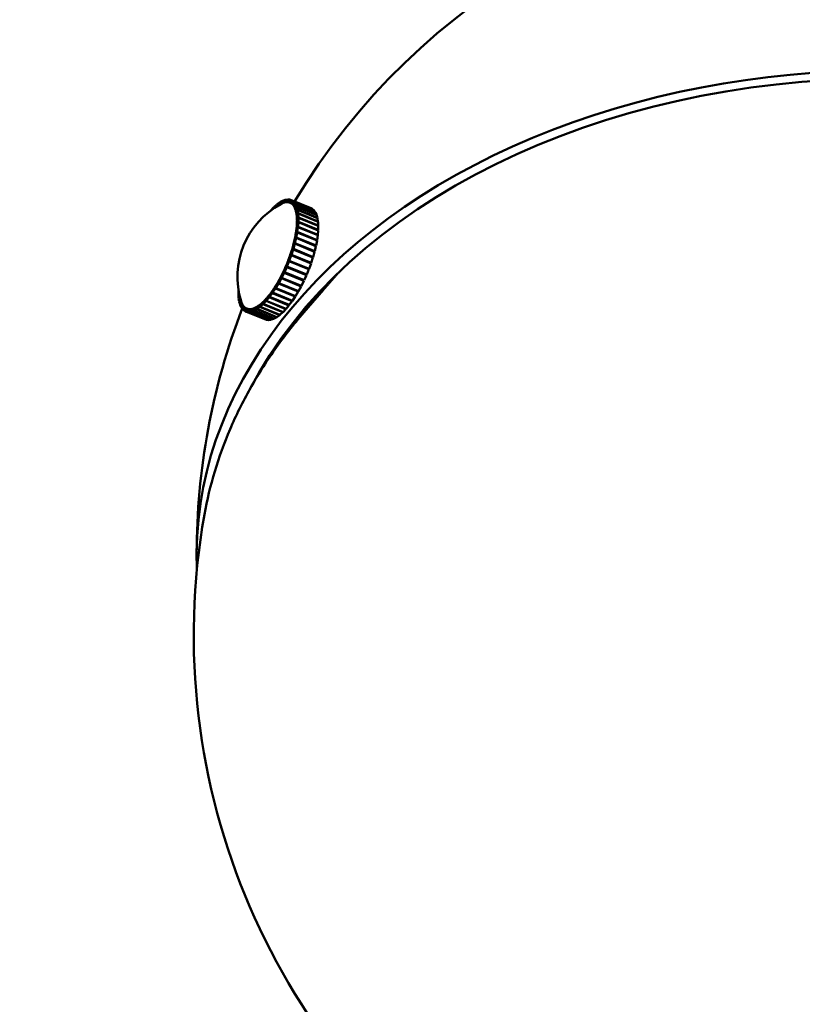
# Model space of a CAD drawing. Header units: millimetres. Extents: x 381 to 3103, y 17 to 2472.
# Tile 23 of 36: x 2221 to 2290, y 435 to 521. Entities that reach past the tile are written whole.
import ezdxf

# ---------------------------------------------------------------- set-up
doc = ezdxf.new("R2010")
doc.units = ezdxf.units.MM
doc.header["$LTSCALE"] = 12
doc.layers.add('Widoczne (ISO)', color=7, linetype='Continuous', lineweight=50)
doc.layers.add('Wymiar (ISO)', color=7, linetype='Continuous', lineweight=18)
doc.styles.add('Tekst notatki (ISO)', font='tahoma.ttf')
doc.dimstyles.new('Domyślne (ISO)', dxfattribs={"dimscale": 12, "dimtxt": 3, "dimasz": 3, "dimexe": 3.175, "dimexo": 0, "dimgap": 0.762, "dimtad": 1, "dimdec": 1, "dimlfac": 0.03937, "dimrnd": 1e-08, "dimzin": 0, "dimdsep": 46, "dimtxsty": 'Tekst notatki (ISO)', "dimblk": 'Filled-1', "dimcen": 0.09, "dimdle": 10, "dimse1": 1, "dimse2": 1, "dimclrd": 256, "dimclre": 256, "dimclrt": 256, "dimadec": 0, "dimazin": 0, "dimtfac": 0.666667, "dimtmove": 0, "dimatfit": 3, "dimfxl": 1, "dimtolj": 1, "dimlwd": 15, "dimlwe": 15, "dimarcsym": 0})

# ---------------------------------------------------------------- blocks, each defined once
blk = doc.blocks.new('Filled-1')
at = {"color": 0}
for p, q in [((0, 0), (-1, 0.25)), ((-1, 0.25), (-1, -0.25)), ((-1, 0), (0, 0)), ((-1, -0.25), (0, 0))]:
    blk.add_line(p, q, dxfattribs=at)
at = {"color": 0, "flags": 128}
blk.add_lwpolyline([(-1, -0.25), (0, 0), (-1, 0.25), (-1, -0.25)], dxfattribs=at)
at = {"color": 0}
blk.add_solid([(-1, -0.25), (0, 0), (-1, 0.25), (-1, -0.25)], dxfattribs=at)
blk = doc.blocks.new('*D4')
at = {"layer": 'Defpoints', "color": 0, "transparency": 16777216}
for p in [(1807.061, 770.466), (2785.637, 770.466), (1807.061, 76.898)]:
    blk.add_point(p, dxfattribs=at)
at = {"layer": 'Wymiar (ISO)', "lineweight": 15, "transparency": 16777216}
blk.add_line((2749.637, 76.898), (1843.061, 76.898), dxfattribs=at)
at = {"layer": 'Wymiar (ISO)', "lineweight": 15, "transparency": 16777216, "xscale": 36, "yscale": 36, "zscale": 36, "rotation": 180}
blk.add_blockref('Filled-1', (1807.061, 76.898), dxfattribs=at)
at = {"layer": 'Wymiar (ISO)', "lineweight": 15, "transparency": 16777216, "xscale": 36, "yscale": 36, "zscale": 36}
blk.add_blockref('Filled-1', (2785.637, 76.898), dxfattribs=at)
at = {"layer": 'Wymiar (ISO)', "lineweight": 18, "transparency": 16777216, "insert": (2208.839, 184.29), "char_height": 36, "attachment_point": 1, "style": 'Tekst notatki (ISO)'}
blk.add_mtext('\\A1;38.5\\P979 mm', dxfattribs=at)

msp = doc.modelspace()

# ---------------------------------------------------------------- linework, layer by layer
at = {"layer": 'Widoczne (ISO)'}
for p, q in [((2243.078, 503.986), (2243.326, 504.245)), ((2243.319, 504.151), (2243.326, 504.245)), ((2243.326, 504.245), (2243.347, 504.237)), ((2243.336, 504.163), (2243.351, 504.269)), ((2243.351, 504.269), (2243.594, 504.486)), ((2243.571, 504.317), (2243.594, 504.486)), ((2243.584, 504.325), (2243.619, 504.506)), ((2243.594, 504.486), (2243.613, 504.478)), ((2243.619, 504.506), (2243.855, 504.678)), ((2243.814, 504.462), (2243.855, 504.678)), ((2243.825, 504.468), (2243.878, 504.693)), ((2243.855, 504.678), (2243.873, 504.671)), ((2243.878, 504.693), (2244.104, 504.82)), ((2243.947, 504.536), (2244.051, 504.595)), ((2244.051, 504.595), (2244.104, 504.82)), ((2244.051, 504.595), (2244.056, 504.592)), ((2244.061, 504.599), (2244.126, 504.83)), ((2244.061, 504.599), (2244.168, 504.639)), ((2244.067, 504.597), (2244.061, 504.599)), ((2244.104, 504.82), (2244.121, 504.813)), ((2244.126, 504.83), (2244.34, 504.908)), ((2244.168, 504.639), (2244.275, 504.678)), ((2244.275, 504.678), (2244.34, 504.908)), ((2244.275, 504.678), (2244.283, 504.675)), ((2244.285, 504.681), (2244.361, 504.914)), ((2244.285, 504.681), (2244.385, 504.695)), ((2244.293, 504.677), (2244.285, 504.681)), ((2244.34, 504.908), (2244.357, 504.902)), ((2244.361, 504.914), (2244.56, 504.944)), ((2244.385, 504.695), (2244.484, 504.71)), ((2244.484, 504.71), (2244.56, 504.944)), ((2244.484, 504.71), (2244.497, 504.705)), ((2244.493, 504.711), (2244.579, 504.944)), ((2244.493, 504.711), (2244.584, 504.701)), ((2244.507, 504.705), (2244.493, 504.711)), ((2244.56, 504.944), (2244.576, 504.937)), ((2244.579, 504.944), (2244.761, 504.925)), ((2244.584, 504.701), (2244.675, 504.692)), ((2244.675, 504.692), (2244.761, 504.925)), ((2244.675, 504.692), (2244.735, 504.667)), ((2244.684, 504.689), (2244.778, 504.921)), ((2244.684, 504.689), (2244.765, 504.656)), ((2244.761, 504.925), (2244.777, 504.919)), ((2244.762, 504.657), (2244.763, 504.656)), ((2244.765, 504.656), (2244.847, 504.622)), ((2246.51, 504.214), (2244.778, 504.921)), ((2244.778, 504.921), (2244.942, 504.853)), ((2244.847, 504.622), (2244.942, 504.853)), ((2244.847, 504.622), (2244.855, 504.618)), ((2244.854, 504.617), (2244.957, 504.844)), ((2244.854, 504.617), (2244.926, 504.559)), ((2244.926, 504.559), (2244.997, 504.501)), ((2244.942, 504.853), (2246.674, 504.146)), ((2246.689, 504.137), (2244.957, 504.844)), ((2244.957, 504.844), (2245.1, 504.728)), ((2244.997, 504.501), (2245.1, 504.728)), ((2244.997, 504.501), (2245.005, 504.498)), ((2245.003, 504.495), (2245.113, 504.714)), ((2245.003, 504.495), (2245.063, 504.413)), ((2245.063, 504.413), (2245.123, 504.332)), ((2245.1, 504.728), (2246.832, 504.021)), ((2246.845, 504.007), (2245.113, 504.714)), ((2245.113, 504.714), (2245.233, 504.551)), ((2245.123, 504.332), (2245.233, 504.551)), ((2245.123, 504.332), (2245.132, 504.329)), ((2245.129, 504.323), (2245.244, 504.533)), ((2245.129, 504.323), (2245.177, 504.219)), ((2245.177, 504.219), (2245.225, 504.116)), ((2245.225, 504.116), (2245.341, 504.325)), ((2245.23, 504.105), (2245.349, 504.302)), ((2245.233, 504.551), (2246.965, 503.844)), ((2246.976, 503.826), (2245.244, 504.533)), ((2245.244, 504.533), (2245.341, 504.325)), ((2245.341, 504.325), (2247.073, 503.618)), ((2247.081, 503.595), (2245.349, 504.302)), ((2245.349, 504.302), (2245.421, 504.052)), ((2246.674, 504.146), (2246.51, 504.214)), ((2243.078, 503.979), (2243.078, 503.986)), ((2245.225, 504.116), (2245.234, 504.112)), ((2245.23, 504.105), (2245.266, 503.98)), ((2245.266, 503.98), (2245.302, 503.854)), ((2245.302, 503.854), (2245.421, 504.052)), ((2245.302, 503.854), (2245.311, 503.851)), ((2245.304, 503.841), (2245.427, 504.025)), ((2245.304, 503.841), (2245.328, 503.696)), ((2245.328, 503.696), (2245.351, 503.551)), ((2245.351, 503.551), (2245.474, 503.735)), ((2245.351, 503.551), (2245.361, 503.547)), ((2245.353, 503.536), (2245.477, 503.704)), ((2245.353, 503.536), (2245.363, 503.373)), ((2245.363, 503.373), (2245.374, 503.21)), ((2245.374, 503.21), (2245.498, 503.377)), ((2245.374, 503.193), (2245.499, 503.342)), ((2245.421, 504.052), (2247.153, 503.345)), ((2247.159, 503.318), (2245.427, 504.025)), ((2245.427, 504.025), (2245.474, 503.735)), ((2245.474, 503.735), (2247.206, 503.028)), ((2247.209, 502.997), (2245.477, 503.704)), ((2245.477, 503.704), (2245.498, 503.377)), ((2245.499, 503.342), (2245.494, 502.982)), ((2245.498, 503.377), (2247.23, 502.67)), ((2247.231, 502.635), (2245.499, 503.342)), ((2246.673, 504.143), (2246.674, 504.146)), ((2246.832, 504.021), (2246.689, 504.137)), ((2246.828, 504.014), (2246.832, 504.021)), ((2246.965, 503.844), (2246.845, 504.007)), ((2246.959, 503.833), (2246.965, 503.844)), ((2247.073, 503.618), (2246.976, 503.826)), ((2247.064, 503.602), (2247.073, 503.618)), ((2247.153, 503.345), (2247.081, 503.595)), ((2247.141, 503.325), (2247.153, 503.345)), ((2245.334, 502.406), (2245.456, 502.515)), ((2245.352, 502.62), (2245.336, 502.426)), ((2245.336, 502.426), (2245.46, 502.555)), ((2245.368, 502.815), (2245.352, 502.62)), ((2245.368, 502.815), (2245.492, 502.945)), ((2245.371, 503.013), (2245.369, 502.833)), ((2245.369, 502.833), (2245.494, 502.982)), ((2245.369, 502.833), (2245.38, 502.828)), ((2245.374, 503.193), (2245.371, 503.013)), ((2245.374, 503.21), (2245.384, 503.205)), ((2245.456, 502.515), (2245.399, 502.101)), ((2247.188, 501.808), (2245.456, 502.515)), ((2245.492, 502.945), (2245.46, 502.555)), ((2245.46, 502.555), (2247.192, 501.848)), ((2247.224, 502.237), (2245.492, 502.945)), ((2245.494, 502.982), (2247.226, 502.275)), ((2247.206, 503.028), (2247.159, 503.318)), ((2247.19, 503.004), (2247.206, 503.028)), ((2247.23, 502.67), (2247.209, 502.997)), ((2247.211, 502.644), (2247.23, 502.67)), ((2247.226, 502.275), (2247.231, 502.635)), ((2245.232, 501.754), (2245.191, 501.537)), ((2245.191, 501.537), (2245.309, 501.623)), ((2245.274, 501.972), (2245.232, 501.754)), ((2245.274, 501.972), (2245.392, 502.058)), ((2245.305, 502.199), (2245.277, 501.992)), ((2245.277, 501.992), (2245.399, 502.101)), ((2245.277, 501.992), (2245.293, 501.986)), ((2245.334, 502.406), (2245.305, 502.199)), ((2245.392, 502.058), (2245.309, 501.623)), ((2245.309, 501.623), (2247.041, 500.916)), ((2245.336, 502.426), (2245.35, 502.42)), ((2247.124, 501.351), (2245.392, 502.058)), ((2245.399, 502.101), (2247.131, 501.394)), ((2247.131, 501.394), (2247.188, 501.808)), ((2247.163, 501.818), (2247.192, 501.848)), ((2247.192, 501.848), (2247.224, 502.237)), ((2247.202, 502.247), (2247.226, 502.275)), ((2245.01, 500.813), (2244.945, 500.582)), ((2245.074, 501.043), (2245.01, 500.813)), ((2245.181, 501.083), (2245.052, 500.622)), ((2245.074, 501.043), (2245.181, 501.083)), ((2245.133, 501.29), (2245.08, 501.065)), ((2245.08, 501.065), (2245.193, 501.128)), ((2245.08, 501.065), (2245.106, 501.055)), ((2245.187, 501.516), (2245.133, 501.29)), ((2246.913, 500.375), (2245.181, 501.083)), ((2245.187, 501.516), (2245.3, 501.579)), ((2245.191, 501.537), (2245.211, 501.529)), ((2245.3, 501.579), (2245.193, 501.128)), ((2245.193, 501.128), (2246.925, 500.421)), ((2247.032, 500.872), (2245.3, 501.579)), ((2246.925, 500.421), (2247.032, 500.872)), ((2246.999, 500.885), (2247.041, 500.916)), ((2247.041, 500.916), (2247.124, 501.351)), ((2247.096, 501.362), (2247.131, 501.394)), ((2244.779, 500.071), (2244.693, 499.837)), ((2244.87, 500.061), (2244.699, 499.594)), ((2244.779, 500.071), (2244.87, 500.061)), ((2244.862, 500.327), (2244.787, 500.093)), ((2244.787, 500.093), (2244.886, 500.108)), ((2244.787, 500.093), (2244.863, 500.062)), ((2244.938, 500.56), (2244.862, 500.327)), ((2246.602, 499.354), (2244.87, 500.061)), ((2245.037, 500.575), (2244.886, 500.108)), ((2244.886, 500.108), (2246.618, 499.401)), ((2244.938, 500.56), (2245.037, 500.575)), ((2244.945, 500.582), (2245.052, 500.622)), ((2244.945, 500.582), (2244.983, 500.567)), ((2246.77, 499.868), (2245.037, 500.575)), ((2245.052, 500.622), (2246.784, 499.914)), ((2246.716, 499.89), (2246.784, 499.914)), ((2246.784, 499.914), (2246.913, 500.375)), ((2246.873, 500.392), (2246.925, 500.421)), ((2244.471, 499.038), (2244.266, 498.585)), ((2244.4, 499.096), (2244.297, 498.87)), ((2246.132, 498.389), (2244.4, 499.096)), ((2244.4, 499.096), (2244.471, 499.038)), ((2244.504, 499.35), (2244.41, 499.118)), ((2244.41, 499.118), (2244.491, 499.084)), ((2246.203, 498.331), (2244.471, 499.038)), ((2244.681, 499.547), (2244.491, 499.084)), ((2244.491, 499.084), (2246.223, 498.377)), ((2244.599, 499.581), (2244.504, 499.35)), ((2246.331, 498.874), (2244.599, 499.581)), ((2244.599, 499.581), (2244.681, 499.547)), ((2244.693, 499.837), (2244.608, 499.603)), ((2244.608, 499.603), (2246.34, 498.896)), ((2244.608, 499.603), (2244.699, 499.594)), ((2246.413, 498.84), (2244.681, 499.547)), ((2244.699, 499.594), (2246.431, 498.887)), ((2246.431, 498.887), (2246.602, 499.354)), ((2246.522, 499.387), (2246.618, 499.401)), ((2246.618, 499.401), (2246.77, 499.868)), ((2243.955, 498.162), (2243.839, 497.953)), ((2243.992, 498.147), (2243.955, 498.162)), ((2243.955, 498.162), (2244.003, 498.059)), ((2244.075, 498.402), (2243.965, 498.183)), ((2243.965, 498.183), (2244.026, 498.102)), ((2244.245, 498.54), (2244.026, 498.102)), ((2244.185, 498.622), (2244.075, 498.402)), ((2244.258, 498.591), (2244.185, 498.622)), ((2244.185, 498.622), (2244.245, 498.54)), ((2244.297, 498.87), (2244.195, 498.643)), ((2244.195, 498.643), (2244.266, 498.585)), ((2245.977, 497.833), (2244.245, 498.54)), ((2244.266, 498.585), (2245.998, 497.878)), ((2245.998, 497.878), (2246.203, 498.331)), ((2246.132, 498.389), (2246.203, 498.331)), ((2246.223, 498.377), (2246.413, 498.84)), ((2246.331, 498.874), (2246.413, 498.84)), ((2246.34, 498.896), (2246.431, 498.887)), ((2243.462, 497.31), (2243.339, 497.127)), ((2243.481, 497.302), (2243.462, 497.31)), ((2243.462, 497.31), (2243.485, 497.165)), ((2243.593, 497.526), (2243.473, 497.328)), ((2243.473, 497.328), (2243.509, 497.203)), ((2243.749, 497.599), (2243.509, 497.203)), ((2243.713, 497.724), (2243.593, 497.526)), ((2243.738, 497.713), (2243.713, 497.724)), ((2243.713, 497.724), (2243.749, 497.599)), ((2243.839, 497.953), (2243.724, 497.743)), ((2243.724, 497.743), (2243.772, 497.639)), ((2245.481, 496.891), (2243.749, 497.599)), ((2244.003, 498.059), (2243.772, 497.639)), ((2243.772, 497.639), (2245.504, 496.932)), ((2245.735, 497.351), (2244.003, 498.059)), ((2244.026, 498.102), (2245.758, 497.395)), ((2245.504, 496.932), (2245.735, 497.351)), ((2245.705, 497.416), (2245.735, 497.351)), ((2245.758, 497.395), (2245.977, 497.833)), ((2245.92, 497.91), (2245.977, 497.833)), ((2240.245, 496.714), (2240.25, 497.074)), ((2240.303, 496.783), (2240.245, 496.714)), ((2240.265, 496.705), (2240.245, 496.714)), ((2240.307, 496.762), (2240.246, 496.679)), ((2240.266, 496.352), (2240.246, 496.679)), ((2240.252, 497.076), (2240.25, 497.074)), ((2240.367, 496.487), (2240.266, 496.352)), ((2240.371, 496.472), (2240.27, 496.321)), ((2242.943, 496.577), (2242.818, 496.427)), ((2242.943, 496.577), (2242.94, 496.397)), ((2242.956, 496.571), (2242.943, 496.577)), ((2243.08, 496.759), (2242.955, 496.592)), ((2242.955, 496.592), (2242.965, 496.428)), ((2243.215, 496.763), (2242.965, 496.428)), ((2243.204, 496.926), (2243.08, 496.759)), ((2243.22, 496.92), (2243.204, 496.926)), ((2243.204, 496.926), (2243.215, 496.763)), ((2244.947, 496.056), (2243.215, 496.763)), ((2243.339, 497.127), (2243.216, 496.943)), ((2243.216, 496.943), (2243.239, 496.798)), ((2243.485, 497.165), (2243.239, 496.798)), ((2243.239, 496.798), (2244.971, 496.091)), ((2245.217, 496.458), (2243.485, 497.165)), ((2243.509, 497.203), (2245.241, 496.496)), ((2244.971, 496.091), (2245.217, 496.458)), ((2245.209, 496.51), (2245.217, 496.458)), ((2245.241, 496.496), (2245.481, 496.891)), ((2245.464, 496.949), (2245.481, 496.891)), ((2247.68, 497.049), (2245.96, 495.054)), ((2240.285, 496.344), (2240.266, 496.352)), ((2240.316, 496.031), (2240.27, 496.321)), ((2240.438, 496.213), (2240.316, 496.031)), ((2240.334, 496.024), (2240.316, 496.031)), ((2240.442, 496.201), (2240.322, 496.004)), ((2240.395, 495.754), (2240.322, 496.004)), ((2240.514, 495.951), (2240.395, 495.754)), ((2240.412, 495.747), (2240.395, 495.754)), ((2240.518, 495.94), (2240.403, 495.731)), ((2240.5, 495.523), (2240.403, 495.731)), ((2240.514, 495.951), (2240.482, 496.061)), ((2240.615, 495.733), (2240.5, 495.523)), ((2240.62, 495.724), (2240.511, 495.505)), ((2240.52, 495.949), (2240.514, 495.951)), ((2240.518, 495.94), (2240.524, 495.938)), ((2240.567, 495.836), (2240.518, 495.94)), ((2240.615, 495.733), (2240.567, 495.836)), ((2240.623, 495.73), (2240.615, 495.733)), ((2240.62, 495.724), (2240.628, 495.721)), ((2240.68, 495.643), (2240.62, 495.724)), ((2240.741, 495.561), (2240.68, 495.643)), ((2241.919, 495.588), (2241.806, 495.525)), ((2241.919, 495.588), (2241.866, 495.362)), ((2241.93, 495.595), (2241.889, 495.377)), ((2241.928, 495.584), (2241.919, 495.588)), ((2242.048, 495.681), (2241.93, 495.595)), ((2242.166, 495.767), (2242.048, 495.681)), ((2242.166, 495.767), (2242.125, 495.55)), ((2242.393, 495.787), (2242.149, 495.57)), ((2242.178, 495.777), (2242.149, 495.57)), ((2242.176, 495.763), (2242.166, 495.767)), ((2242.3, 495.885), (2242.178, 495.777)), ((2242.421, 495.994), (2242.3, 495.885)), ((2242.421, 495.994), (2242.393, 495.787)), ((2244.125, 495.08), (2242.393, 495.787)), ((2242.665, 496.07), (2242.417, 495.811)), ((2242.433, 496.005), (2242.417, 495.811)), ((2242.417, 495.811), (2244.149, 495.104)), ((2242.432, 495.99), (2242.421, 495.994)), ((2242.557, 496.135), (2242.433, 496.005)), ((2242.681, 496.265), (2242.557, 496.135)), ((2242.681, 496.265), (2242.665, 496.07)), ((2244.397, 495.363), (2242.665, 496.07)), ((2242.693, 496.26), (2242.681, 496.265)), ((2242.94, 496.397), (2242.69, 496.098)), ((2242.693, 496.278), (2242.69, 496.098)), ((2242.69, 496.098), (2244.422, 495.391)), ((2242.818, 496.427), (2242.693, 496.278)), ((2244.672, 495.689), (2242.94, 496.397)), ((2242.965, 496.428), (2244.697, 495.721)), ((2244.422, 495.391), (2244.672, 495.689)), ((2244.673, 495.731), (2244.672, 495.689)), ((2244.697, 495.721), (2244.947, 496.056)), ((2244.944, 496.102), (2244.947, 496.056)), ((2246.793, 496.267), (2246.95, 496.203)), ((2240.517, 495.516), (2240.5, 495.523)), ((2240.631, 495.342), (2240.511, 495.505)), ((2240.741, 495.561), (2240.631, 495.342)), ((2240.647, 495.335), (2240.631, 495.342)), ((2240.747, 495.555), (2240.644, 495.328)), ((2240.787, 495.212), (2240.644, 495.328)), ((2240.754, 495.556), (2240.741, 495.561)), ((2240.747, 495.555), (2240.76, 495.549)), ((2240.818, 495.497), (2240.747, 495.555)), ((2240.889, 495.439), (2240.787, 495.212)), ((2240.803, 495.205), (2240.787, 495.212)), ((2240.897, 495.434), (2240.802, 495.203)), ((2240.965, 495.135), (2240.802, 495.203)), ((2240.889, 495.439), (2240.818, 495.497)), ((2240.938, 495.419), (2240.889, 495.439)), ((2240.897, 495.434), (2240.958, 495.409)), ((2240.978, 495.4), (2240.897, 495.434)), ((2241.06, 495.366), (2240.965, 495.135)), ((2242.697, 494.428), (2240.965, 495.135)), ((2241.06, 495.366), (2240.978, 495.4)), ((2240.982, 495.399), (2241.068, 495.364)), ((2241.068, 495.364), (2240.983, 495.131)), ((2240.983, 495.131), (2242.715, 494.424)), ((2241.165, 495.112), (2240.983, 495.131)), ((2241.068, 495.363), (2241.06, 495.366)), ((2241.159, 495.355), (2241.068, 495.364)), ((2241.251, 495.345), (2241.159, 495.355)), ((2241.251, 495.345), (2241.165, 495.112)), ((2242.897, 494.404), (2241.165, 495.112)), ((2241.26, 495.345), (2241.184, 495.112)), ((2241.383, 495.142), (2241.184, 495.112)), ((2241.184, 495.112), (2242.916, 494.405)), ((2241.259, 495.342), (2241.251, 495.345)), ((2241.359, 495.36), (2241.26, 495.345)), ((2241.459, 495.375), (2241.359, 495.36)), ((2241.459, 495.375), (2241.383, 495.142)), ((2243.115, 494.435), (2241.383, 495.142)), ((2241.469, 495.378), (2241.404, 495.147)), ((2241.618, 495.226), (2241.404, 495.147)), ((2241.404, 495.147), (2243.136, 494.44)), ((2241.467, 495.372), (2241.459, 495.375)), ((2241.576, 495.417), (2241.469, 495.378)), ((2241.682, 495.456), (2241.576, 495.417)), ((2241.682, 495.456), (2241.618, 495.226)), ((2243.35, 494.519), (2241.618, 495.226)), ((2241.693, 495.461), (2241.64, 495.236)), ((2241.866, 495.362), (2241.64, 495.236)), ((2241.64, 495.236), (2243.372, 494.529)), ((2241.691, 495.453), (2241.682, 495.456)), ((2241.806, 495.525), (2241.693, 495.461)), ((2243.598, 494.655), (2241.866, 495.362)), ((2242.125, 495.55), (2241.889, 495.377)), ((2241.889, 495.377), (2243.621, 494.67)), ((2243.857, 494.843), (2242.125, 495.55)), ((2242.149, 495.57), (2243.881, 494.863)), ((2243.621, 494.67), (2243.857, 494.843)), ((2243.862, 494.87), (2243.857, 494.843)), ((2243.881, 494.863), (2244.125, 495.08)), ((2244.129, 495.112), (2244.125, 495.08)), ((2244.149, 495.104), (2244.397, 495.363)), ((2244.4, 495.4), (2244.397, 495.363)), ((2242.698, 494.43), (2242.697, 494.428)), ((2242.715, 494.424), (2242.897, 494.404)), ((2242.9, 494.412), (2242.897, 494.404)), ((2242.916, 494.405), (2243.115, 494.435)), ((2243.119, 494.447), (2243.115, 494.435)), ((2243.136, 494.44), (2243.35, 494.519)), ((2243.355, 494.536), (2243.35, 494.519)), ((2243.372, 494.529), (2243.598, 494.655)), ((2243.603, 494.678), (2243.598, 494.655))]:
    msp.add_line(p, q, dxfattribs=at)
for centre, radius, start, end in [((2296.349, 473.953), 59.75, 31.04872, 148.9559), ((2247.418, 498.172), 7.25, 118.51911, 197.06558), ((2239.336, 501.472), 9.083, 313.98335, 324.50974), ((2296.349, 473.953), 59.75, 158.95818, 180), ((2296.349, 466.882), 60, 169.89866, 10.10134)]:
    msp.add_arc(centre, radius, start, end, dxfattribs=at)
for centre, major_axis, ratio, start_param, end_param in [((2296.349, 473.953), (59.75, 0), 0.707107, 6.252428, 9.455535), ((2296.349, 473.953), (-58.75, 0), 0.707107, 3.49463, 5.930148), ((2242.872, 500.028), (1.89, 4.629), 0.353553, 0.311952, 0.408096), ((2242.872, 500.028), (1.89, 4.629), 0.353553, 0.207232, 0.311952), ((2242.872, 500.028), (1.89, 4.629), 0.353553, 0.102512, 0.207232), ((2242.872, 500.028), (1.89, 4.629), 0.353553, 6.280978, 6.385698), ((2242.872, 500.028), (1.89, 4.629), 0.353553, 6.176258, 6.280978), ((2242.872, 500.028), (1.89, 4.629), 0.353553, 6.071539, 6.176258), ((2242.872, 500.028), (1.89, 4.629), 0.353553, 5.966819, 6.071539), ((2242.872, 500.028), (1.89, 4.629), 0.353553, 5.862099, 5.966819), ((2242.872, 500.028), (-1.89, -4.629), 0.353553, 2.615787, 2.720506), ((2242.872, 500.028), (-1.89, -4.629), 0.353553, 2.511067, 2.615787), ((2242.872, 500.028), (-1.89, -4.629), 0.353553, 2.406347, 2.511067), ((2242.872, 500.028), (-1.89, -4.629), 0.353553, 2.196908, 2.301627), ((2242.872, 500.028), (-1.89, -4.629), 0.353553, 2.301627, 2.406347), ((2242.872, 500.028), (-1.89, -4.629), 0.353553, 1.987468, 2.092188), ((2242.872, 500.028), (-1.89, -4.629), 0.353553, 2.092188, 2.196908), ((2242.872, 500.028), (-1.89, -4.629), 0.353553, 1.778029, 1.882748), ((2242.872, 500.028), (-1.89, -4.629), 0.353553, 1.882748, 1.987468), ((2242.872, 500.028), (-1.89, -4.629), 0.353553, 1.673309, 1.778029), ((2242.872, 500.028), (-1.89, -4.629), 0.353553, 1.463869, 1.568589), ((2242.872, 500.028), (-1.89, -4.629), 0.353553, 1.568589, 1.673309), ((2242.872, 500.028), (-1.89, -4.629), 0.353553, 1.25443, 1.35915), ((2242.872, 500.028), (-1.89, -4.629), 0.353553, 1.35915, 1.463869), ((2244.604, 499.321), (-1.89, -4.629), 0.353553, 1.513756, 1.518455), ((2244.604, 499.321), (-1.89, -4.629), 0.353553, 1.618607, 1.623416), ((2242.872, 500.028), (-1.89, -4.629), 0.353553, 1.04499, 1.14971), ((2242.872, 500.028), (-1.89, -4.629), 0.353553, 1.14971, 1.25443), ((2242.872, 500.028), (-1.89, -4.629), 0.353553, 0.835551, 0.940271), ((2242.872, 500.028), (-1.89, -4.629), 0.353553, 0.940271, 1.04499), ((2242.872, 500.028), (-1.89, -4.629), 0.353553, 5.875089, 5.966819), ((2242.872, 500.028), (-1.89, -4.629), 0.353553, 5.966819, 6.071539), ((2242.872, 500.028), (-1.89, -4.629), 0.353553, 6.071539, 6.176258), ((2242.872, 500.028), (-1.89, -4.629), 0.353553, 0.416672, 0.521392), ((2242.872, 500.028), (-1.89, -4.629), 0.353553, 0.521392, 0.626111), ((2242.872, 500.028), (-1.89, -4.629), 0.353553, 0.626111, 0.730831), ((2242.872, 500.028), (-1.89, -4.629), 0.353553, 0.730831, 0.835551), ((2242.872, 500.028), (-1.89, -4.629), 0.353553, 6.176258, 6.280978), ((2242.872, 500.028), (-1.89, -4.629), 0.353553, 6.280978, 6.385698), ((2242.872, 500.028), (-1.89, -4.629), 0.353553, 0.102512, 0.207232), ((2242.872, 500.028), (-1.89, -4.629), 0.353553, 0.207232, 0.311952), ((2242.872, 500.028), (-1.89, -4.629), 0.353553, 0.311952, 0.416672)]:
    msp.add_ellipse(centre, major_axis=major_axis, ratio=ratio, start_param=start_param, end_param=end_param, dxfattribs=at)
for points, knots in [([(2248.695, 498.21), (2248.628, 498.134), (2248.561, 498.058), (2248.425, 497.904), (2248.357, 497.827), (2248.221, 497.671), (2248.153, 497.593), (2248.016, 497.437), (2247.948, 497.359), (2247.813, 497.204), (2247.746, 497.126), (2247.68, 497.049)], [0, 0, 0, 0, 0.0309531, 0.0309531, 0.0619062, 0.0619062, 0.0928592, 0.0928592, 0.1238123, 0.1238123, 0.1547654, 0.1547654, 0.1547654, 0.1547654]), ([(2237.279, 477.406), (2237.505, 478.676), (2237.807, 479.936), (2238.556, 482.426), (2239.004, 483.654), (2240.039, 486.07), (2240.626, 487.257), (2241.933, 489.58), (2242.652, 490.716), (2244.215, 492.93), (2245.058, 494.008), (2245.96, 495.054)], [2.219707, 2.219707, 2.219707, 2.219707, 2.304118, 2.304118, 2.3885291, 2.3885291, 2.4729402, 2.4729402, 2.5573512, 2.5573512, 2.6417623, 2.6417623, 2.6417623, 2.6417623])]:
    msp.add_open_spline(points, degree=3, knots=knots, dxfattribs=at)
msp.add_open_spline([(2248.898, 498.448), (2248.833, 498.368), (2248.765, 498.289), (2248.695, 498.21)], degree=3, dxfattribs=at)

# ---------------------------------------------------------------- dimensions: what is measured, and where the dimension line sits
at = {"layer": 'Wymiar (ISO)', "lineweight": 18}
dim = msp.add_linear_dim(base=(1807.061, 76.898), p1=(2785.637, 770.466), p2=(1807.061, 770.466), angle=180, text='<>\\P979 mm', dimstyle='Domyślne (ISO)', override={"dimgap": 0.762, "dimdec": 1, "dimlfac": 0.03937, "dimpost": '\\X', "dimse1": 1, "dimse2": 1, "dimtol": 0, "dimlim": 0, "dimtp": 0, "dimtm": 0, "dimtdec": 2, "dimtofl": 0, "dimatfit": 1, "dimtvp": -0.25}, dxfattribs=at)
dim.commit()
dim.dimension.update_dxf_attribs({"geometry": '*D4', "text_midpoint": (2296.349, 76.898), "dimtype": 160})

doc.saveas('drawing.dxf')
